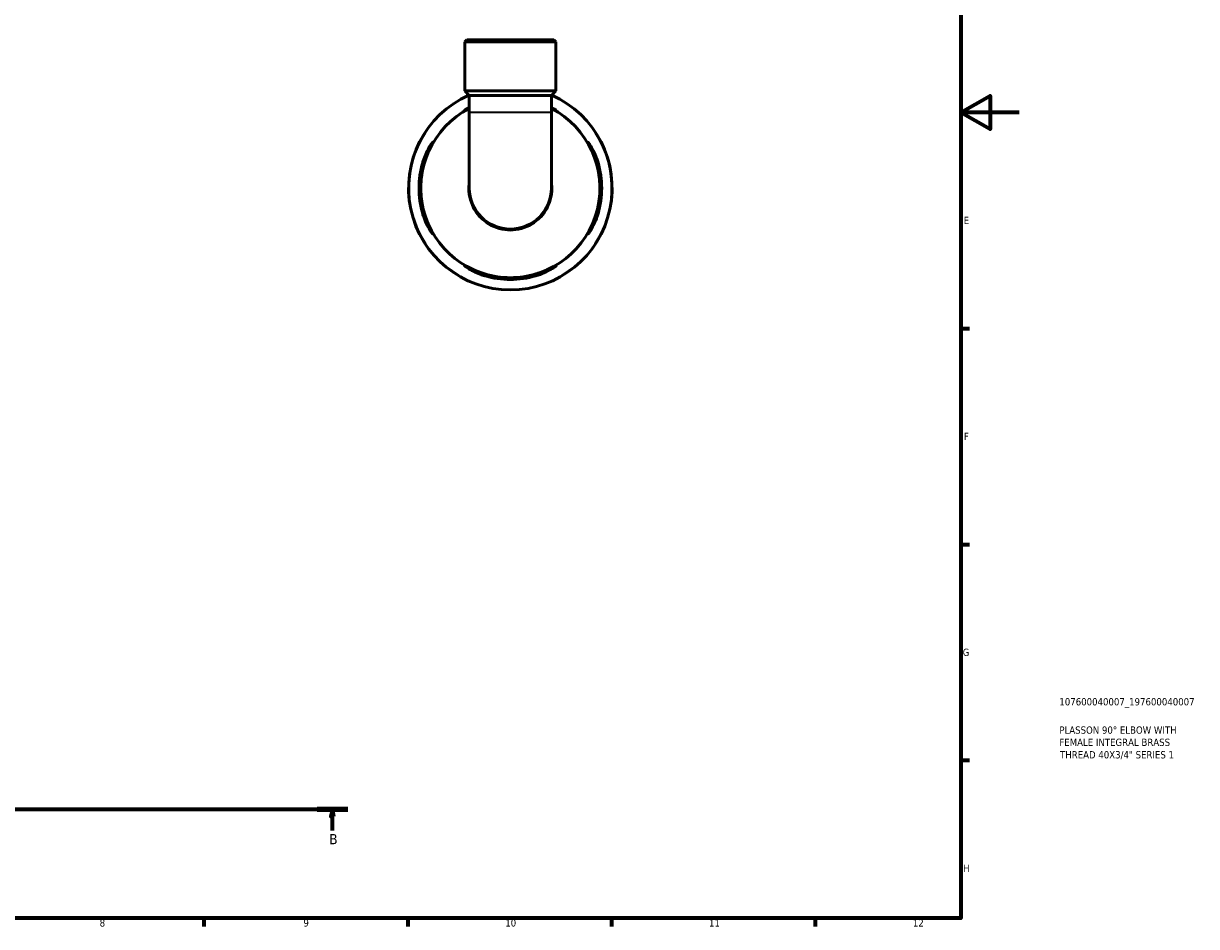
# Model space of a CAD drawing. Header units: millimetres. Extents: x 0 to 902, y 0 to 769.
# Tile 4 of 5: x 499 to 902, y 17 to 328. Entities that reach past the tile are written whole.
import ezdxf

# ---------------------------------------------------------------- set-up
doc = ezdxf.new("R2010")
doc.units = ezdxf.units.MM
doc.linetypes.add('CHAIN', pattern=[0.7087, 0.4724, -0.0591, 0.1181, -0.0591])
for name, color, linetype, lineweight in [('Border (ISO)', 7, 'Continuous', 70), ('Section Line (ISO)', 7, 'CHAIN', 70), ('Title (ISO)', 7, 'Continuous', 50), ('Visible (ISO)', 7, 'Continuous', 50), ('Visible Narrow (ISO)', 7, 'Continuous', 35)]:
    doc.layers.add(name, color=color, linetype=linetype, lineweight=lineweight)
doc.styles.add('Label Text (ISO)', font='tahoma.ttf')
doc.styles.add('Note Text (ISO)', font='tahoma.ttf')

# ---------------------------------------------------------------- blocks, each defined once
blk = doc.blocks.new('Borders Default Border')
at = {"layer": 'Border (ISO)'}
for p, q in [((821, 222.75), (823.9, 222.75)), ((821, 148.5), (823.9, 148.5)), ((821, 74.25), (823.9, 74.25)), ((560.67, 20), (560.67, 17.1)), ((630.75, 20), (630.75, 17.1)), ((700.83, 20), (700.83, 17.1)), ((770.92, 20), (770.92, 17.1))]:
    blk.add_line(p, q, dxfattribs=at)
at = {"layer": 'Border (ISO)', "flags": 128}
for points in [[(20, 20), (20, 574), (821, 574), (821, 20), (20, 20)], [(841, 297), (821, 297), (831, 302.77), (831, 291.23), (821, 297)]]:
    blk.add_lwpolyline(points, dxfattribs=at)
at = {"layer": 'Border (ISO)', "color": 232, "true_color": 0xca0064, "char_height": 2.5, "attachment_point": 7, "style": 'Note Text (ISO)'}
for s, insert in [('E', (821.94, 258.63)), ('F', (822, 184.38)), ('G', (821.61, 110.08)), ('H', (821.74, 35.88)), ('8', (524.81, 17.04)), ('9', (594.88, 17.05)), ('10', (664.29, 17.05)), ('11', (734.37, 17.1)), ('12', (804.46, 17.1))]:
    blk.add_mtext(s, dxfattribs=dict(at, insert=insert))
blk = doc.blocks.new('Title Blocks ISO')
at = {"layer": 'Title (ISO)', "color": 232, "true_color": 0xca0064, "style": 'Note Text (ISO)'}
for tag, p in [('PART_NUMBER_001', (33.84, 73.14)), ('DESCRIPTION_001', (33.84, 63.4)), ('DESCRIPTION_002', (33.84, 59.19)), ('DESCRIPTION_003', (34.09, 54.91))]:
    blk.add_attdef(tag, p, '', height=2.5, dxfattribs=at)
blk = doc.blocks.new('2dTransSection0')
at = {"layer": 'Section Line (ISO)', "linetype": 'CHAIN'}
blk.add_line((260.97, 57.4), (610.11, 57.4), dxfattribs=at)
at = {"layer": 'Section Line (ISO)', "linetype": 'Continuous', "lineweight": 140}
for p, q in [((260.97, 57.4), (271.5, 57.4)), ((599.59, 57.4), (610.11, 57.4))]:
    blk.add_line(p, q, dxfattribs=at)
at = {"layer": 'Section Line (ISO)', "linetype": 'Continuous'}
for p, q in [((266.23, 57.4), (265.73, 54.9)), ((266.23, 54.9), (266.23, 57.4)), ((266.73, 54.9), (266.23, 57.4)), ((604.85, 57.4), (604.35, 54.9)), ((604.85, 54.9), (604.85, 57.4)), ((605.35, 54.9), (604.85, 57.4)), ((265.73, 54.9), (266.73, 54.9)), ((266.23, 50.14), (266.23, 54.9)), ((604.35, 54.9), (605.35, 54.9)), ((604.85, 50.14), (604.85, 54.9))]:
    blk.add_line(p, q, dxfattribs=at)
at = {"layer": 'Section Line (ISO)', "linetype": 'Continuous', "flags": 128}
for points in [[(266.73, 54.9), (266.23, 57.4), (265.73, 54.9), (266.73, 54.9)], [(605.35, 54.9), (604.85, 57.4), (604.35, 54.9), (605.35, 54.9)]]:
    blk.add_lwpolyline(points, dxfattribs=at)
at = {"layer": 'Section Line (ISO)'}
for points in [[(266.73, 54.9), (266.23, 57.4), (265.73, 54.9), (266.73, 54.9)], [(605.35, 54.9), (604.85, 57.4), (604.35, 54.9), (605.35, 54.9)]]:
    blk.add_solid(points, dxfattribs=at)
at = {"layer": 'Section Line (ISO)', "char_height": 3.5, "attachment_point": 7, "style": 'Label Text (ISO)'}
for insert in [(265.17, 45.4), (603.78, 45.4)]:
    blk.add_mtext('B', dxfattribs=dict(at, insert=insert))

msp = doc.modelspace()

# ---------------------------------------------------------------- linework, layer by layer
at = {"layer": 'Visible (ISO)'}
for p, q in [((651.062, 321.991), (650.362, 321.291)), ((681.714, 321.291), (650.362, 321.291)), ((650.362, 304.391), (650.362, 321.291)), ((651.062, 321.991), (681.014, 321.991)), ((681.014, 321.991), (681.714, 321.291)), ((681.714, 304.391), (681.714, 321.291)), ((681.714, 304.391), (650.362, 304.391)), ((651.929, 302.824), (650.362, 304.391)), ((651.929, 302.824), (651.929, 297.063)), ((680.146, 302.824), (651.929, 302.824)), ((680.146, 302.824), (681.714, 304.391)), ((680.146, 302.824), (680.146, 297.063)), ((651.929, 297.063), (651.929, 270.991)), ((680.146, 270.991), (680.146, 297.063))]:
    msp.add_line(p, q, dxfattribs=at)
for radius, start, end in [(35, 114.0178, 65.9822), (30.8, 117.26241, 62.73759), (31.407, 163.72823, 196.27177), (30.801, 163.39898, 196.60102), (30.801, 343.39898, 16.60102), (31.407, 343.72823, 16.27177), (14.108, 180, 0), (30.801, 253.39898, 286.60102), (31.407, 253.72823, 286.27177)]:
    msp.add_arc((666.038, 270.991), radius, start, end, dxfattribs=at)
for points, knots in [([(651.929, 298.399), (651.896, 298.383), (651.862, 298.366), (651.323, 298.099), (650.917, 297.889), (650.425, 297.654), (650.293, 297.601), (650.211, 297.613), (650.259, 297.677), (650.557, 297.934), (650.85, 298.153), (651.448, 298.547), (651.677, 298.692), (651.929, 298.842)], [-1.7905621, -1.7905621, -1.7905621, -1.7905621, -1.7742187, -1.7742187, -1.5229028, -1.5229028, -1.3264162, -1.3264162, -1.1326069, -1.1326069, -0.8897659, -0.8897659, -0.7649832, -0.7649832, -0.7649832, -0.7649832]), ([(680.146, 298.842), (680.202, 298.809), (680.257, 298.776), (680.835, 298.423), (681.248, 298.136), (681.711, 297.777), (681.822, 297.672), (681.85, 297.589), (681.778, 297.604), (681.438, 297.75), (681.14, 297.902), (680.566, 298.19), (680.365, 298.291), (680.146, 298.399)], [-1.8004753, -1.8004753, -1.8004753, -1.8004753, -1.7728696, -1.7728696, -1.5020221, -1.5020221, -1.298599, -1.298599, -1.1081368, -1.1081368, -0.8804626, -0.8804626, -0.774459, -0.774459, -0.774459, -0.774459]), ([(635.889, 279.791), (635.999, 280.169), (636.119, 280.544), (636.528, 281.721), (636.845, 282.49), (637.548, 283.986), (637.936, 284.691), (638.606, 285.789), (638.893, 286.202), (639.252, 286.664), (639.357, 286.775), (639.44, 286.803), (639.425, 286.731), (639.279, 286.391), (639.128, 286.093), (638.677, 285.199), (638.353, 284.549), (637.662, 283.01), (637.295, 282.112), (636.807, 280.71), (636.658, 280.252), (636.521, 279.791)], [-2.4465207, -2.4465207, -2.4465207, -2.4465207, -2.3280071, -2.3280071, -2.0681704, -2.0681704, -1.7728696, -1.7728696, -1.5020221, -1.5020221, -1.298599, -1.298599, -1.1081368, -1.1081368, -0.8804626, -0.8804626, -0.5878316, -0.5878316, -0.2799184, -0.2799184, -0.1348881, -0.1348881, -0.1348881, -0.1348881]), ([(695.555, 279.791), (695.448, 280.149), (695.335, 280.505), (694.937, 281.686), (694.628, 282.481), (693.996, 283.962), (693.673, 284.64), (693.146, 285.706), (692.936, 286.112), (692.7, 286.604), (692.648, 286.736), (692.66, 286.818), (692.724, 286.77), (692.981, 286.472), (693.199, 286.179), (693.795, 285.276), (694.197, 284.602), (694.986, 283.048), (695.374, 282.172), (695.886, 280.763), (696.044, 280.28), (696.187, 279.791)], [-2.429906, -2.429906, -2.429906, -2.429906, -2.317535, -2.317535, -2.0520296, -2.0520296, -1.7742187, -1.7742187, -1.5229028, -1.5229028, -1.3264162, -1.3264162, -1.1326069, -1.1326069, -0.8897659, -0.8897659, -0.5772604, -0.5772604, -0.2725661, -0.2725661, -0.1192135, -0.1192135, -0.1192135, -0.1192135]), ([(636.521, 262.191), (636.627, 261.834), (636.741, 261.478), (637.139, 260.296), (637.447, 259.502), (638.079, 258.021), (638.402, 257.342), (638.93, 256.277), (639.14, 255.871), (639.375, 255.379), (639.428, 255.247), (639.416, 255.164), (639.352, 255.213), (639.095, 255.51), (638.877, 255.803), (638.281, 256.706), (637.879, 257.38), (637.09, 258.935), (636.702, 259.811), (636.19, 261.22), (636.032, 261.703), (635.889, 262.191)], [-2.429906, -2.429906, -2.429906, -2.429906, -2.317535, -2.317535, -2.0520296, -2.0520296, -1.7742187, -1.7742187, -1.5229028, -1.5229028, -1.3264162, -1.3264162, -1.1326069, -1.1326069, -0.8897659, -0.8897659, -0.5772604, -0.5772604, -0.2725661, -0.2725661, -0.1192135, -0.1192135, -0.1192135, -0.1192135]), ([(696.187, 262.191), (696.076, 261.814), (695.957, 261.439), (695.548, 260.262), (695.23, 259.492), (694.527, 257.996), (694.139, 257.291), (693.469, 256.194), (693.183, 255.781), (692.824, 255.318), (692.719, 255.207), (692.635, 255.179), (692.65, 255.251), (692.797, 255.591), (692.948, 255.889), (693.399, 256.784), (693.723, 257.434), (694.413, 258.972), (694.78, 259.871), (695.269, 261.272), (695.418, 261.73), (695.555, 262.191)], [-2.4465207, -2.4465207, -2.4465207, -2.4465207, -2.3280071, -2.3280071, -2.0681704, -2.0681704, -1.7728696, -1.7728696, -1.5020221, -1.5020221, -1.298599, -1.298599, -1.1081368, -1.1081368, -0.8804626, -0.8804626, -0.5878316, -0.5878316, -0.2799184, -0.2799184, -0.1348881, -0.1348881, -0.1348881, -0.1348881]), ([(657.238, 240.843), (656.86, 240.953), (656.486, 241.072), (655.308, 241.481), (654.539, 241.799), (653.043, 242.502), (652.338, 242.89), (651.24, 243.56), (650.827, 243.847), (650.365, 244.206), (650.254, 244.311), (650.226, 244.394), (650.298, 244.379), (650.638, 244.232), (650.936, 244.081), (651.83, 243.631), (652.48, 243.307), (654.019, 242.616), (654.917, 242.249), (656.319, 241.76), (656.777, 241.612), (657.238, 241.474)], [-2.4465207, -2.4465207, -2.4465207, -2.4465207, -2.3280071, -2.3280071, -2.0681704, -2.0681704, -1.7728696, -1.7728696, -1.5020221, -1.5020221, -1.298599, -1.298599, -1.1081368, -1.1081368, -0.8804626, -0.8804626, -0.5878316, -0.5878316, -0.2799184, -0.2799184, -0.1348881, -0.1348881, -0.1348881, -0.1348881]), ([(674.838, 241.474), (675.196, 241.581), (675.551, 241.694), (676.733, 242.093), (677.527, 242.401), (679.008, 243.033), (679.687, 243.356), (680.753, 243.883), (681.159, 244.094), (681.65, 244.329), (681.782, 244.382), (681.865, 244.369), (681.816, 244.306), (681.519, 244.048), (681.226, 243.83), (680.323, 243.234), (679.649, 242.833), (678.094, 242.043), (677.218, 241.656), (675.81, 241.144), (675.326, 240.985), (674.838, 240.843)], [-2.429906, -2.429906, -2.429906, -2.429906, -2.317535, -2.317535, -2.0520296, -2.0520296, -1.7742187, -1.7742187, -1.5229028, -1.5229028, -1.3264162, -1.3264162, -1.1326069, -1.1326069, -0.8897659, -0.8897659, -0.5772604, -0.5772604, -0.2725661, -0.2725661, -0.1192135, -0.1192135, -0.1192135, -0.1192135])]:
    msp.add_open_spline(points, degree=3, knots=knots, dxfattribs=at)
at = {"layer": 'Visible Narrow (ISO)'}
for p, q in [((652.103, 297.063), (679.973, 297.063)), ((635.921, 279.791), (636.489, 279.791)), ((695.587, 279.791), (696.155, 279.791)), ((636.489, 262.191), (635.921, 262.191)), ((696.155, 262.191), (695.587, 262.191)), ((657.238, 240.874), (657.238, 241.443)), ((674.838, 241.443), (674.838, 240.874))]:
    msp.add_line(p, q, dxfattribs=at)
for radius, start, end in [(34.839, 129.52452, 50.47548), (14.524, 176.64222, 3.35778)]:
    msp.add_arc((666.038, 270.991), radius, start, end, dxfattribs=at)

# ---------------------------------------------------------------- block references
msp.add_blockref('Borders Default Border', (0, 0))
msp.add_blockref('Title Blocks ISO', (821, 20)).add_auto_attribs({'PART_NUMBER_001': '107600040007_197600040007', 'DESCRIPTION_001': 'PLASSON 90° ELBOW WITH', 'DESCRIPTION_002': 'FEMALE INTEGRAL BRASS', 'DESCRIPTION_003': 'THREAD 40X3/4" SERIES 1'})
at = {"layer": 'Section Line (ISO)'}
msp.add_blockref('2dTransSection0', (0, 0), dxfattribs=at)

doc.saveas('drawing.dxf')
